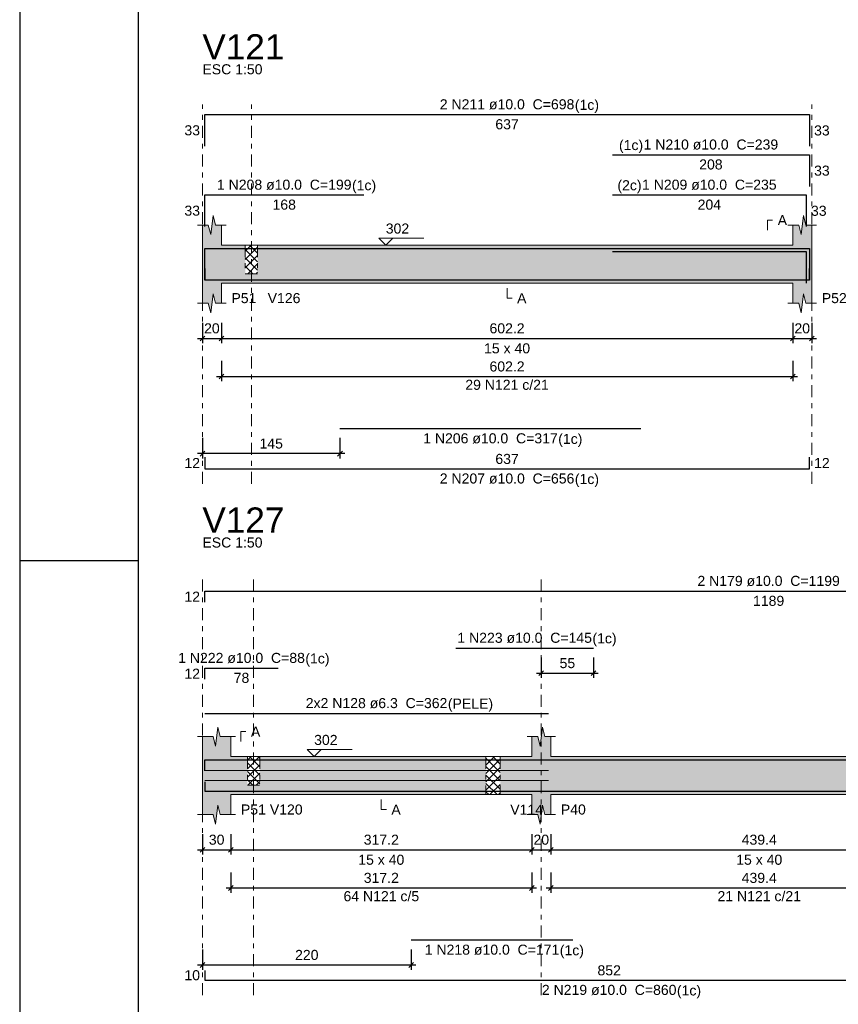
# Model space of a CAD drawing. Header units: millimetres. Extents: x 0 to 119, y 0 to 84.
# Tile 3 of 34: x 0 to 17, y 20 to 41. Entities that reach past the tile are written whole.
import ezdxf

# ---------------------------------------------------------------- set-up
doc = ezdxf.new("R2010")
doc.units = ezdxf.units.MM
doc.header["$MEASUREMENT"] = 0
doc.linetypes.add('DASHDOT', pattern=[2.54, 1.27, -0.635, 0, -0.635])
doc.linetypes.add('NULL', pattern=[0])
doc.layers.get('0').update_dxf_attribs({"lineweight": 18})
for name, color, linetype, lineweight in [('Descrição da armadura', 7, 'Continuous', 0), ('DT-Arm complementar', 5, 'Continuous', 5), ('DT-Barras na forma', 2, 'Continuous', 30), ('DT-Barras rebatidas', 2, 'Continuous', 30), ('DT-Cotas', 9, 'Continuous', 5), ('DT-Forma', 5, 'Continuous', 5), ('DT-Hachura forma vigas', 254, 'Continuous', 5), ('DT-Hachura intersecção vigas', 9, 'Continuous', 5), ('DT-Pontilhado', 9, 'DASHDOT', 5), ('DT-Textos', 7, 'Continuous', 5), ('DT-Título', 3, 'Continuous', 20), ('Textos armaduras', 7, 'Continuous', 0)]:
    doc.layers.add(name, color=color, linetype=linetype, lineweight=lineweight)
doc.layers.add('SEDUC_MARF', color=1, linetype='Continuous')
doc.layers.add('SEDUC_MARGG', color=7, linetype='Continuous')
doc.styles.add('Arial', font='txt')
doc.dimstyles.new('UM_50.000000', dxfattribs={"dimtxt": 0.18, "dimasz": 0.1, "dimexe": 0.1, "dimexo": 0.2, "dimgap": 0, "dimtad": 1, "dimtih": 1, "dimtoh": 1, "dimdec": 1, "dimlfac": 50, "dimzin": 0, "dimdsep": 46, "dimtxsty": 'Standard', "dimcen": 0.09, "dimdle": 0.1, "dimadec": 1, "dimazin": 2, "dimtfac": 1, "dimtdec": 4, "dimtofl": 0, "dimtmove": 0, "dimatfit": 3, "dimfxl": 1, "dimtolj": 1, "dimarcsym": 0})

# ---------------------------------------------------------------- blocks, each defined once
blk = doc.blocks.new('_Oblique')
at = {"color": 0, "linetype": 'ByBlock', "lineweight": -2}
blk.add_line((-0.5, -0.5), (0.5, 0.5), dxfattribs=at)
blk = doc.blocks.new('*D186')
at = {"layer": 'Defpoints', "color": 0}
for p in [(3.851, 34.909), (4.251, 34.909), (4.251, 34.38)]:
    blk.add_point(p, dxfattribs=at)
at = {"layer": 'DT-Cotas', "color": 0, "lineweight": -2}
for p, q in [((3.851, 34.709), (3.851, 34.28)), ((4.251, 34.709), (4.251, 34.28)), ((3.751, 34.38), (4.351, 34.38))]:
    blk.add_line(p, q, dxfattribs=at)
at = {"layer": 'DT-Cotas', "color": 0, "lineweight": -2, "xscale": 0.1, "yscale": 0.1, "zscale": 0.1, "rotation": 180}
blk.add_blockref('_Oblique', (3.851, 34.38), dxfattribs=at)
at = {"layer": 'DT-Cotas', "color": 0, "lineweight": -2, "xscale": 0.1, "yscale": 0.1, "zscale": 0.1}
blk.add_blockref('_Oblique', (4.251, 34.38), dxfattribs=at)
at = {"layer": 'DT-Cotas', "color": 7, "insert": (4.051, 34.591), "char_height": 0.2118, "attachment_point": 5, "rotation": 0.0057, "style": 'Arial'}
blk.add_mtext('\\A1;20', dxfattribs=at)
blk = doc.blocks.new('*D187')
at = {"layer": 'Defpoints', "color": 0}
for p in [(4.251, 34.909), (16.294, 34.909), (16.294, 34.38)]:
    blk.add_point(p, dxfattribs=at)
at = {"layer": 'DT-Cotas', "color": 0, "lineweight": -2}
for p, q in [((4.251, 34.709), (4.251, 34.28)), ((16.294, 34.709), (16.294, 34.28)), ((4.151, 34.38), (16.394, 34.38))]:
    blk.add_line(p, q, dxfattribs=at)
at = {"layer": 'DT-Cotas', "color": 0, "lineweight": -2, "xscale": 0.1, "yscale": 0.1, "zscale": 0.1, "rotation": 180}
blk.add_blockref('_Oblique', (4.251, 34.38), dxfattribs=at)
at = {"layer": 'DT-Cotas', "color": 0, "lineweight": -2, "xscale": 0.1, "yscale": 0.1, "zscale": 0.1}
blk.add_blockref('_Oblique', (16.294, 34.38), dxfattribs=at)
at = {"layer": 'DT-Cotas', "color": 7, "insert": (10.272, 34.591), "char_height": 0.2118, "attachment_point": 5, "rotation": 0.0057, "style": 'Arial'}
blk.add_mtext('\\A1;602.2', dxfattribs=at)
blk = doc.blocks.new('*D188')
at = {"layer": 'Defpoints', "color": 0}
for p in [(16.294, 34.909), (16.694, 34.909), (16.694, 34.38)]:
    blk.add_point(p, dxfattribs=at)
at = {"layer": 'DT-Cotas', "color": 0, "lineweight": -2}
for p, q in [((16.294, 34.709), (16.294, 34.28)), ((16.694, 34.709), (16.694, 34.28)), ((16.194, 34.38), (16.794, 34.38))]:
    blk.add_line(p, q, dxfattribs=at)
at = {"layer": 'DT-Cotas', "color": 0, "lineweight": -2, "xscale": 0.1, "yscale": 0.1, "zscale": 0.1, "rotation": 180}
blk.add_blockref('_Oblique', (16.294, 34.38), dxfattribs=at)
at = {"layer": 'DT-Cotas', "color": 0, "lineweight": -2, "xscale": 0.1, "yscale": 0.1, "zscale": 0.1}
blk.add_blockref('_Oblique', (16.694, 34.38), dxfattribs=at)
at = {"layer": 'DT-Cotas', "color": 7, "insert": (16.494, 34.591), "char_height": 0.2118, "attachment_point": 5, "rotation": 0.0057, "style": 'Arial'}
blk.add_mtext('\\A1;20', dxfattribs=at)
blk = doc.blocks.new('*D189')
at = {"layer": 'Defpoints', "color": 0}
for p in [(3.851, 32.48), (6.751, 32.48), (3.851, 31.95)]:
    blk.add_point(p, dxfattribs=at)
at = {"layer": 'DT-Cotas', "color": 0, "lineweight": -2}
for p, q in [((3.851, 32.28), (3.851, 31.85)), ((6.751, 32.28), (6.751, 31.85)), ((6.851, 31.95), (3.751, 31.95))]:
    blk.add_line(p, q, dxfattribs=at)
at = {"layer": 'DT-Cotas', "color": 0, "lineweight": -2, "xscale": 0.1, "yscale": 0.1, "zscale": 0.1, "rotation": 180}
blk.add_blockref('_Oblique', (3.851, 31.95), dxfattribs=at)
at = {"layer": 'DT-Cotas', "color": 0, "lineweight": -2, "xscale": 0.1, "yscale": 0.1, "zscale": 0.1}
blk.add_blockref('_Oblique', (6.751, 31.95), dxfattribs=at)
at = {"layer": 'DT-Cotas', "color": 7, "insert": (5.301, 32.162), "char_height": 0.2118, "attachment_point": 5, "rotation": 0.0057, "style": 'Arial'}
blk.add_mtext('\\A1;145', dxfattribs=at)
blk = doc.blocks.new('*D192')
at = {"layer": 'Defpoints', "color": 0}
for p in [(4.251, 34.104), (16.294, 34.104), (16.294, 33.575)]:
    blk.add_point(p, dxfattribs=at)
at = {"layer": 'DT-Cotas', "color": 0, "lineweight": -2}
for p, q in [((4.251, 33.904), (4.251, 33.475)), ((16.294, 33.904), (16.294, 33.475)), ((4.151, 33.575), (16.394, 33.575))]:
    blk.add_line(p, q, dxfattribs=at)
at = {"layer": 'DT-Cotas', "color": 0, "lineweight": -2, "xscale": 0.1, "yscale": 0.1, "zscale": 0.1, "rotation": 180}
blk.add_blockref('_Oblique', (4.251, 33.575), dxfattribs=at)
at = {"layer": 'DT-Cotas', "color": 0, "lineweight": -2, "xscale": 0.1, "yscale": 0.1, "zscale": 0.1}
blk.add_blockref('_Oblique', (16.294, 33.575), dxfattribs=at)
at = {"layer": 'DT-Cotas', "color": 7, "insert": (10.272, 33.787), "char_height": 0.2118, "attachment_point": 5, "rotation": 0.0057, "style": 'Arial'}
blk.add_mtext('\\A1;602.2', dxfattribs=at)
blk = doc.blocks.new('*D230')
at = {"layer": 'Defpoints', "color": 0}
for p in [(3.851, 24.126), (4.451, 24.126), (4.451, 23.597)]:
    blk.add_point(p, dxfattribs=at)
at = {"layer": 'DT-Cotas', "color": 0, "lineweight": -2}
for p, q in [((3.851, 23.926), (3.851, 23.497)), ((4.451, 23.926), (4.451, 23.497)), ((3.751, 23.597), (4.551, 23.597))]:
    blk.add_line(p, q, dxfattribs=at)
at = {"layer": 'DT-Cotas', "color": 0, "lineweight": -2, "xscale": 0.1, "yscale": 0.1, "zscale": 0.1, "rotation": 180}
blk.add_blockref('_Oblique', (3.851, 23.597), dxfattribs=at)
at = {"layer": 'DT-Cotas', "color": 0, "lineweight": -2, "xscale": 0.1, "yscale": 0.1, "zscale": 0.1}
blk.add_blockref('_Oblique', (4.451, 23.597), dxfattribs=at)
at = {"layer": 'DT-Cotas', "color": 7, "insert": (4.151, 23.809), "char_height": 0.2118, "attachment_point": 5, "rotation": 0.0057, "style": 'Arial'}
blk.add_mtext('\\A1;30', dxfattribs=at)
blk = doc.blocks.new('*D231')
at = {"layer": 'Defpoints', "color": 0}
for p in [(4.451, 24.126), (10.794, 24.126), (10.794, 23.597)]:
    blk.add_point(p, dxfattribs=at)
at = {"layer": 'DT-Cotas', "color": 0, "lineweight": -2}
for p, q in [((4.451, 23.926), (4.451, 23.497)), ((10.794, 23.926), (10.794, 23.497)), ((4.351, 23.597), (10.894, 23.597))]:
    blk.add_line(p, q, dxfattribs=at)
at = {"layer": 'DT-Cotas', "color": 0, "lineweight": -2, "xscale": 0.1, "yscale": 0.1, "zscale": 0.1, "rotation": 180}
blk.add_blockref('_Oblique', (4.451, 23.597), dxfattribs=at)
at = {"layer": 'DT-Cotas', "color": 0, "lineweight": -2, "xscale": 0.1, "yscale": 0.1, "zscale": 0.1}
blk.add_blockref('_Oblique', (10.794, 23.597), dxfattribs=at)
at = {"layer": 'DT-Cotas', "color": 7, "insert": (7.622, 23.809), "char_height": 0.2118, "attachment_point": 5, "style": 'Arial'}
blk.add_mtext('\\A1;317.2', dxfattribs=at)
blk = doc.blocks.new('*D232')
at = {"layer": 'Defpoints', "color": 0}
for p in [(10.794, 24.126), (11.194, 24.126), (11.194, 23.597)]:
    blk.add_point(p, dxfattribs=at)
at = {"layer": 'DT-Cotas', "color": 0, "lineweight": -2}
for p, q in [((10.794, 23.926), (10.794, 23.497)), ((11.194, 23.926), (11.194, 23.497)), ((10.694, 23.597), (11.294, 23.597))]:
    blk.add_line(p, q, dxfattribs=at)
at = {"layer": 'DT-Cotas', "color": 0, "lineweight": -2, "xscale": 0.1, "yscale": 0.1, "zscale": 0.1, "rotation": 180}
blk.add_blockref('_Oblique', (10.794, 23.597), dxfattribs=at)
at = {"layer": 'DT-Cotas', "color": 0, "lineweight": -2, "xscale": 0.1, "yscale": 0.1, "zscale": 0.1}
blk.add_blockref('_Oblique', (11.194, 23.597), dxfattribs=at)
at = {"layer": 'DT-Cotas', "color": 7, "insert": (10.994, 23.809), "char_height": 0.2118, "attachment_point": 5, "rotation": 0.0057, "style": 'Arial'}
blk.add_mtext('\\A1;20', dxfattribs=at)
blk = doc.blocks.new('*D233')
at = {"layer": 'Defpoints', "color": 0}
for p in [(11.194, 24.126), (19.982, 24.126), (19.982, 23.597)]:
    blk.add_point(p, dxfattribs=at)
at = {"layer": 'DT-Cotas', "color": 0, "lineweight": -2}
for p, q in [((11.194, 23.926), (11.194, 23.497)), ((19.982, 23.926), (19.982, 23.497)), ((11.094, 23.597), (20.082, 23.597))]:
    blk.add_line(p, q, dxfattribs=at)
at = {"layer": 'DT-Cotas', "color": 0, "lineweight": -2, "xscale": 0.1, "yscale": 0.1, "zscale": 0.1, "rotation": 180}
blk.add_blockref('_Oblique', (11.194, 23.597), dxfattribs=at)
at = {"layer": 'DT-Cotas', "color": 0, "lineweight": -2, "xscale": 0.1, "yscale": 0.1, "zscale": 0.1}
blk.add_blockref('_Oblique', (19.982, 23.597), dxfattribs=at)
at = {"layer": 'DT-Cotas', "color": 7, "insert": (15.588, 23.809), "char_height": 0.2118, "attachment_point": 5, "style": 'Arial'}
blk.add_mtext('\\A1;439.4', dxfattribs=at)
blk = doc.blocks.new('*D240')
at = {"layer": 'Defpoints', "color": 0}
for p in [(3.851, 21.697), (8.251, 21.697), (3.851, 21.168)]:
    blk.add_point(p, dxfattribs=at)
at = {"layer": 'DT-Cotas', "color": 0, "lineweight": -2}
for p, q in [((3.851, 21.497), (3.851, 21.068)), ((8.251, 21.497), (8.251, 21.068)), ((8.351, 21.168), (3.751, 21.168))]:
    blk.add_line(p, q, dxfattribs=at)
at = {"layer": 'DT-Cotas', "color": 0, "lineweight": -2, "xscale": 0.1, "yscale": 0.1, "zscale": 0.1, "rotation": 180}
blk.add_blockref('_Oblique', (3.851, 21.168), dxfattribs=at)
at = {"layer": 'DT-Cotas', "color": 0, "lineweight": -2, "xscale": 0.1, "yscale": 0.1, "zscale": 0.1}
blk.add_blockref('_Oblique', (8.251, 21.168), dxfattribs=at)
at = {"layer": 'DT-Cotas', "color": 7, "insert": (6.051, 21.379), "char_height": 0.2118, "attachment_point": 5, "rotation": 0.0057, "style": 'Arial'}
blk.add_mtext('\\A1;220', dxfattribs=at)
blk = doc.blocks.new('*D241')
at = {"layer": 'Defpoints', "color": 0}
for p in [(10.994, 27.85), (12.094, 27.85), (12.094, 27.32)]:
    blk.add_point(p, dxfattribs=at)
at = {"layer": 'DT-Cotas', "color": 0, "lineweight": -2}
for p, q in [((10.994, 27.65), (10.994, 27.22)), ((12.094, 27.65), (12.094, 27.22)), ((10.894, 27.32), (12.194, 27.32))]:
    blk.add_line(p, q, dxfattribs=at)
at = {"layer": 'DT-Cotas', "color": 0, "lineweight": -2, "xscale": 0.1, "yscale": 0.1, "zscale": 0.1, "rotation": 180}
blk.add_blockref('_Oblique', (10.994, 27.32), dxfattribs=at)
at = {"layer": 'DT-Cotas', "color": 0, "lineweight": -2, "xscale": 0.1, "yscale": 0.1, "zscale": 0.1}
blk.add_blockref('_Oblique', (12.094, 27.32), dxfattribs=at)
at = {"layer": 'DT-Cotas', "color": 7, "insert": (11.544, 27.532), "char_height": 0.2118, "attachment_point": 5, "rotation": 0.0057, "style": 'Arial'}
blk.add_mtext('\\A1;55', dxfattribs=at)
blk = doc.blocks.new('*D245')
at = {"layer": 'Defpoints', "color": 0}
for p in [(4.451, 23.321), (10.794, 23.321), (10.794, 22.792)]:
    blk.add_point(p, dxfattribs=at)
at = {"layer": 'DT-Cotas', "color": 0, "lineweight": -2}
for p, q in [((4.451, 23.121), (4.451, 22.692)), ((10.794, 23.121), (10.794, 22.692)), ((4.351, 22.792), (10.894, 22.792))]:
    blk.add_line(p, q, dxfattribs=at)
at = {"layer": 'DT-Cotas', "color": 0, "lineweight": -2, "xscale": 0.1, "yscale": 0.1, "zscale": 0.1, "rotation": 180}
blk.add_blockref('_Oblique', (4.451, 22.792), dxfattribs=at)
at = {"layer": 'DT-Cotas', "color": 0, "lineweight": -2, "xscale": 0.1, "yscale": 0.1, "zscale": 0.1}
blk.add_blockref('_Oblique', (10.794, 22.792), dxfattribs=at)
at = {"layer": 'DT-Cotas', "color": 7, "insert": (7.622, 23.004), "char_height": 0.2118, "attachment_point": 5, "style": 'Arial'}
blk.add_mtext('\\A1;317.2', dxfattribs=at)
blk = doc.blocks.new('*D246')
at = {"layer": 'Defpoints', "color": 0}
for p in [(11.194, 23.321), (19.982, 23.321), (19.982, 22.792)]:
    blk.add_point(p, dxfattribs=at)
at = {"layer": 'DT-Cotas', "color": 0, "lineweight": -2}
for p, q in [((11.194, 23.121), (11.194, 22.692)), ((19.982, 23.121), (19.982, 22.692)), ((11.094, 22.792), (20.082, 22.792))]:
    blk.add_line(p, q, dxfattribs=at)
at = {"layer": 'DT-Cotas', "color": 0, "lineweight": -2, "xscale": 0.1, "yscale": 0.1, "zscale": 0.1, "rotation": 180}
blk.add_blockref('_Oblique', (11.194, 22.792), dxfattribs=at)
at = {"layer": 'DT-Cotas', "color": 0, "lineweight": -2, "xscale": 0.1, "yscale": 0.1, "zscale": 0.1}
blk.add_blockref('_Oblique', (19.982, 22.792), dxfattribs=at)
at = {"layer": 'DT-Cotas', "color": 7, "insert": (15.588, 23.004), "char_height": 0.2118, "attachment_point": 5, "style": 'Arial'}
blk.add_mtext('\\A1;439.4', dxfattribs=at)

msp = doc.modelspace()

# ---------------------------------------------------------------- hatches: boundary and pattern name
at = {"layer": 'DT-Hachura forma vigas', "linetype": 'Continuous'}
for points in [[(5.0151, 35.7445), (4.7551, 35.7445), (4.7551, 36.3445), (4.2507, 36.3445), (4.2507, 36.7681), (4.1257, 36.7681), (4.0757, 36.9681), (4.0257, 36.5681), (3.9757, 36.7681), (3.8507, 36.7681), (3.8507, 36.3445), (3.8507, 35.5445), (3.8507, 35.1209), (3.9757, 35.1209), (4.0257, 34.9209), (4.0757, 35.3209), (4.1257, 35.1209), (4.2507, 35.1209), (4.2507, 35.5445), (4.7551, 35.5445), (5.0151, 35.5445), (16.2941, 35.5445), (16.2941, 35.1209), (16.4191, 35.1209), (16.4691, 34.9209), (16.5191, 35.3209), (16.5691, 35.1209), (16.6941, 35.1209), (16.6941, 35.5445), (16.6941, 36.3445), (16.6941, 36.7681), (16.5691, 36.7681), (16.5191, 36.9681), (16.4691, 36.5681), (16.4191, 36.7681), (16.2941, 36.7681), (16.2941, 36.3445), (5.0151, 36.3445), (5.0151, 35.7445)], [(5.0607, 24.9617), (4.8007, 24.9617), (4.8007, 25.5617), (4.4507, 25.5617), (4.4507, 25.9853), (4.2257, 25.9853), (4.1757, 26.1853), (4.1257, 25.7853), (4.0757, 25.9853), (3.8507, 25.9853), (3.8507, 25.5617), (3.8507, 24.7617), (3.8507, 24.3381), (4.0757, 24.3381), (4.1257, 24.1381), (4.1757, 24.5381), (4.2257, 24.3381), (4.4507, 24.3381), (4.4507, 24.7617), (4.8007, 24.7617), (5.0607, 24.7617), (9.8277, 24.7617), (9.8277, 25.5617), (5.0607, 25.5617), (5.0607, 24.9617)], [(28.3977, 24.7617), (36.8115, 24.7617), (36.8115, 25.5617), (28.3977, 25.5617), (28.3977, 25.9853), (28.1727, 25.9853), (28.1227, 26.1853), (28.0727, 25.7853), (28.0227, 25.9853), (27.7977, 25.9853), (27.7977, 25.5617), (20.5823, 25.5617), (20.5823, 25.9853), (20.3573, 25.9853), (20.3073, 26.1853), (20.2573, 25.7853), (20.2073, 25.9853), (19.9823, 25.9853), (19.9823, 25.5617), (11.1939, 25.5617), (11.1939, 25.9853), (11.0689, 25.9853), (11.0189, 26.1853), (10.9689, 25.7853), (10.9189, 25.9853), (10.7939, 25.9853), (10.7939, 25.5617), (10.1277, 25.5617), (10.1277, 24.7617), (10.7939, 24.7617), (10.7939, 24.3381), (10.9189, 24.3381), (10.9689, 24.1381), (11.0189, 24.5381), (11.0689, 24.3381), (11.1939, 24.3381), (11.1939, 24.7617), (19.9823, 24.7617), (19.9823, 24.3381), (20.2073, 24.3381), (20.2573, 24.1381), (20.3073, 24.5381), (20.3573, 24.3381), (20.5823, 24.3381), (20.5823, 24.7617), (27.7977, 24.7617), (27.7977, 24.3381), (28.0227, 24.3381), (28.0727, 24.1381), (28.1227, 24.5381), (28.1727, 24.3381), (28.3977, 24.3381), (28.3977, 24.7617)]]:
    msp.add_hatch(color=254, dxfattribs=at).paths.add_polyline_path(points)
at = {"layer": 'DT-Hachura intersecção vigas', "linetype": 'Continuous'}
h = msp.add_hatch(dxfattribs=at)
h.set_pattern_fill('ANSI37', color=9, style=0)
h.paths.add_polyline_path([(4.7551, 35.7445), (5.0151, 35.7445), (5.0151, 36.3445), (4.7551, 36.3445), (4.7551, 35.7445)])
h = msp.add_hatch(dxfattribs=at)
h.set_pattern_fill('ANSI37', color=9, style=0)
h.paths.add_polyline_path([(4.8007, 24.9617), (5.0607, 24.9617), (5.0607, 25.5617), (4.8007, 25.5617), (4.8007, 24.9617)])
h = msp.add_hatch(dxfattribs=at)
h.set_pattern_fill('ANSI37', color=9, style=0)
h.paths.add_polyline_path([(9.8277, 24.7617), (10.1277, 24.7617), (10.1277, 25.5617), (9.8277, 25.5617), (9.8277, 24.7617)])

# ---------------------------------------------------------------- linework, layer by layer
at = {"layer": 'DT-Arm complementar'}
for p, q in [((3.9007, 25.2684), (11.1439, 25.2684)), ((3.9007, 25.055), (11.1439, 25.055))]:
    msp.add_line(p, q, dxfattribs=at)
at = {"layer": 'DT-Barras na forma'}
for points in [[(3.9007, 35.6073), (3.9007, 36.2745), (7.2507, 36.2745)], [(3.9007, 35.6073), (3.9007, 36.2745), (16.6441, 36.2745), (16.6441, 35.6073)], [(12.4941, 36.2745), (16.6441, 36.2745), (16.6441, 35.6073)], [(12.4941, 36.2145), (16.5785, 36.2145), (16.5785, 35.5473)], [(3.9007, 35.8545), (3.9007, 35.6145), (16.6441, 35.6145), (16.6441, 35.8545)], [(6.7507, 35.6145), (13.0941, 35.6145)], [(3.9007, 25.2617), (3.9007, 25.4917), (5.4507, 25.4917)], [(3.9007, 25.2617), (3.9007, 25.4917), (27.6707, 25.4917)], [(9.1939, 25.4917), (12.0939, 25.4917)], [(3.9007, 25.0317), (3.9007, 24.8317), (20.9495, 24.8317)], [(8.2507, 24.8317), (11.6611, 24.8317)]]:
    msp.add_lwpolyline(points, dxfattribs=at)
at = {"layer": 'DT-Barras rebatidas'}
for points in [[(3.9007, 38.4313), (3.9007, 39.0985), (16.6441, 39.0985), (16.6441, 38.4313)], [(12.4941, 38.2513), (16.6441, 38.2513), (16.6441, 37.5841)], [(3.9007, 36.7369), (3.9007, 37.4041), (7.2507, 37.4041)], [(12.4941, 37.4041), (16.5785, 37.4041), (16.5785, 36.7369)], [(6.7507, 32.4798), (13.0941, 32.4798)], [(3.9007, 31.8726), (3.9007, 31.6326), (16.6441, 31.6326), (16.6441, 31.8726)], [(3.9007, 28.8199), (3.9007, 29.0499), (27.6707, 29.0499)], [(9.1939, 27.8497), (12.0939, 27.8497)], [(3.9007, 27.1961), (3.9007, 27.4261), (5.4507, 27.4261)], [(3.9007, 26.4724), (11.1439, 26.4724)], [(8.2507, 21.6971), (11.6611, 21.6971)], [(3.9007, 21.0499), (3.9007, 20.8499), (20.9495, 20.8499)]]:
    msp.add_lwpolyline(points, dxfattribs=at)
at = {"layer": 'DT-Forma'}
for p, q in [((4.0257, 36.5681), (4.0757, 36.9681)), ((4.0757, 36.9681), (4.1257, 36.7681)), ((16.4691, 36.5681), (16.5191, 36.9681)), ((16.5191, 36.9681), (16.5691, 36.7681)), ((3.7507, 36.7681), (3.9757, 36.7681)), ((3.8507, 36.3445), (3.8507, 36.7681)), ((3.9757, 36.7681), (4.0257, 36.5681)), ((4.1257, 36.7681), (4.3507, 36.7681)), ((4.2507, 36.7681), (4.2507, 36.3445)), ((16.1941, 36.7681), (16.4191, 36.7681)), ((16.2941, 36.3445), (16.2941, 36.7681)), ((16.4191, 36.7681), (16.4691, 36.5681)), ((16.5691, 36.7681), (16.7941, 36.7681)), ((16.6941, 36.7681), (16.6941, 36.3445)), ((4.2507, 36.3445), (4.7551, 36.3445)), ((4.7551, 36.3445), (5.0151, 36.3445)), ((5.0151, 36.3445), (16.2941, 36.3445)), ((3.8507, 35.5445), (3.8507, 35.1209)), ((4.2507, 35.1209), (4.2507, 35.5445)), ((4.2507, 35.5445), (4.7551, 35.5445)), ((4.7551, 35.5445), (5.0151, 35.5445)), ((5.0151, 35.5445), (16.2941, 35.5445)), ((16.2941, 35.5445), (16.2941, 35.1209)), ((16.6941, 35.1209), (16.6941, 35.5445)), ((4.0257, 34.9209), (4.0757, 35.3209)), ((4.0757, 35.3209), (4.1257, 35.1209)), ((16.4691, 34.9209), (16.5191, 35.3209)), ((16.5191, 35.3209), (16.5691, 35.1209)), ((3.7507, 35.1209), (3.9757, 35.1209)), ((3.9757, 35.1209), (4.0257, 34.9209)), ((4.1257, 35.1209), (4.3507, 35.1209)), ((16.1941, 35.1209), (16.4191, 35.1209)), ((16.4191, 35.1209), (16.4691, 34.9209)), ((16.5691, 35.1209), (16.7941, 35.1209)), ((4.1257, 25.7853), (4.1757, 26.1853)), ((4.1757, 26.1853), (4.2257, 25.9853)), ((10.9689, 25.7853), (11.0189, 26.1853)), ((11.0189, 26.1853), (11.0689, 25.9853)), ((3.7507, 25.9853), (4.0757, 25.9853)), ((3.8507, 25.5617), (3.8507, 25.9853)), ((4.0757, 25.9853), (4.1257, 25.7853)), ((4.2257, 25.9853), (4.5507, 25.9853)), ((4.4507, 25.9853), (4.4507, 25.5617)), ((10.6939, 25.9853), (10.9189, 25.9853)), ((10.7939, 25.5617), (10.7939, 25.9853)), ((10.9189, 25.9853), (10.9689, 25.7853)), ((11.0689, 25.9853), (11.2939, 25.9853)), ((11.1939, 25.9853), (11.1939, 25.5617)), ((4.4507, 25.5617), (4.8007, 25.5617)), ((4.8007, 25.5617), (5.0607, 25.5617)), ((5.0607, 25.5617), (9.8277, 25.5617)), ((9.8277, 25.5617), (10.1277, 25.5617)), ((10.1277, 25.5617), (10.7939, 25.5617)), ((11.1939, 25.5617), (19.9823, 25.5617)), ((3.8507, 24.7617), (3.8507, 24.3381)), ((4.4507, 24.3381), (4.4507, 24.7617)), ((4.4507, 24.7617), (4.8007, 24.7617)), ((4.8007, 24.7617), (5.0607, 24.7617)), ((5.0607, 24.7617), (9.8277, 24.7617)), ((9.8277, 24.7617), (10.1277, 24.7617)), ((10.1277, 24.7617), (10.7939, 24.7617)), ((10.7939, 24.7617), (10.7939, 24.3381)), ((11.1939, 24.3381), (11.1939, 24.7617)), ((11.1939, 24.7617), (19.9823, 24.7617)), ((4.1257, 24.1381), (4.1757, 24.5381)), ((4.1757, 24.5381), (4.2257, 24.3381)), ((10.9689, 24.1381), (11.0189, 24.5381)), ((11.0189, 24.5381), (11.0689, 24.3381)), ((3.7507, 24.3381), (4.0757, 24.3381)), ((4.0757, 24.3381), (4.1257, 24.1381)), ((4.2257, 24.3381), (4.5507, 24.3381)), ((10.6939, 24.3381), (10.9189, 24.3381)), ((10.9189, 24.3381), (10.9689, 24.1381)), ((11.0689, 24.3381), (11.2939, 24.3381))]:
    msp.add_line(p, q, dxfattribs=at)
at = {"layer": 'DT-Forma', "linetype": 'Continuous'}
for p, q in [((3.8507, 35.5445), (3.8507, 36.3445)), ((16.6941, 36.3445), (16.6941, 35.5445)), ((3.8507, 24.7617), (3.8507, 25.5617))]:
    msp.add_line(p, q, dxfattribs=at)
at = {"layer": 'DT-Pontilhado', "ltscale": 0.2}
for p, q in [((3.8507, 31.3149), (3.8507, 39.3103)), ((4.8851, 31.3149), (4.8851, 39.3103)), ((16.6941, 31.3149), (16.6941, 39.3103)), ((4.7551, 36.3445), (4.7551, 35.7445)), ((5.0151, 36.3445), (5.0151, 35.7445)), ((4.7551, 35.7445), (5.0151, 35.7445)), ((3.8507, 20.5322), (3.8507, 29.3323)), ((4.9307, 20.5322), (4.9307, 29.3323)), ((10.9939, 20.5322), (10.9939, 29.3323)), ((4.8007, 25.5617), (4.8007, 24.9617)), ((5.0607, 25.5617), (5.0607, 24.9617)), ((9.8277, 25.5617), (9.8277, 24.7617)), ((10.1277, 25.5617), (10.1277, 24.7617)), ((4.8007, 24.9617), (5.0607, 24.9617))]:
    msp.add_line(p, q, dxfattribs=at)
at = {"layer": 'DT-Textos'}
for points in [[(15.7646, 36.6622), (15.7646, 36.874), (15.8705, 36.874)], [(7.8637, 36.4927), (7.7155, 36.3445), (7.5672, 36.4927), (8.5203, 36.4927)], [(10.2724, 35.4386), (10.2724, 35.2268), (10.3783, 35.2268)], [(4.6625, 25.8794), (4.6625, 26.0912), (4.7684, 26.0912)], [(6.3537, 25.71), (6.2054, 25.5617), (6.0571, 25.71), (7.0102, 25.71)], [(7.6223, 24.6558), (7.6223, 24.444), (7.7282, 24.444)]]:
    msp.add_lwpolyline(points, dxfattribs=at)
at = {"layer": 'SEDUC_MARF'}
msp.add_line((0, 29.7), (2.5, 29.7), dxfattribs=at)
msp.add_lwpolyline([(118.9, 84.1), (0, 84.1), (0, 0), (118.9, 0)], close=True, dxfattribs=at)
at = {"layer": 'SEDUC_MARGG'}
msp.add_lwpolyline([(2.5, 1), (117.9, 1), (117.9, 83.1), (2.5, 83.1), (2.5, 1)], dxfattribs=at)

# ---------------------------------------------------------------- texts
at = {"layer": 'Descrição da armadura', "linetype": 'NULL', "char_height": 0.2118, "attachment_point": 8, "line_spacing_factor": 0.9, "style": 'Arial'}
for s, insert, width in [('2 N211 ø10.0  C=698', (10.2729, 39.2048), 5.562109), ('1 N210 ø10.0  C=239', (14.5689, 38.3568), 5.562109), ('1 N208 ø10.0  C=199', (5.5759, 37.5098), 5.562109), ('1 N209 ø10.0  C=235', (14.5359, 37.5098), 5.562109), ('29 N121 c/21', (10.2724, 33.293), 3.450264), ('1 N206 ø10.0  C=317', (9.9229, 32.1618), 5.562109), ('2 N207 ø10.0  C=656', (10.2729, 31.3148), 5.562109), ('2 N179 ø10.0  C=1199', (15.7859, 29.1558), 5.884678), ('1 N223 ø10.0  C=145', (10.6439, 27.9558), 5.562109), ('1 N222 ø10.0  C=88', (4.6759, 27.5318), 5.239541), ('2x2 N128 ø6.3  C=362', (7.5219, 26.5788), 5.852109), ('64 N121 c/5', (7.6223, 22.5103), 3.127695), ('21 N121 c/21', (15.5881, 22.5103), 3.450264), ('1 N218 ø10.0  C=171', (9.9559, 21.3798), 5.562109), ('2 N219 ø10.0  C=860', (12.4249, 20.5318), 5.562109)]:
    msp.add_mtext(s, dxfattribs=dict(at, insert=insert, width=width))
at = {"layer": 'DT-Textos', "linetype": 'NULL', "char_height": 0.2118, "line_spacing_factor": 0.798, "style": 'Arial'}
for s, insert, width, attachment_point in [('ESC 1:50', (3.8509, 39.9458), 2.482559, 7), ('(1c)', (11.7009, 39.1349), 0.998857, 7), ('(1c)', (13.1409, 38.2869), 0.998857, 9), ('(1c)', (7.0039, 37.4399), 0.998857, 7), ('(2c)', (13.1079, 37.4399), 0.998857, 9), ('A', (15.9769, 36.7678), 0.386855, 7), ('302', (7.7159, 36.5878), 0.967705, 7), ('P51', (4.4629, 35.1208), 1.031992, 7), ('V126', (5.2269, 35.1208), 1.354561, 7), ('A', (10.4839, 35.1208), 0.386855, 7), ('P52', (16.9059, 35.1208), 1.031992, 7), ('15 x 40', (10.2729, 34.0618), 1.902559, 8), ('(1c)', (11.3509, 32.0919), 0.998857, 7), ('(1c)', (11.7009, 31.2449), 0.998857, 7), ('ESC 1:50', (3.8509, 29.9678), 2.482559, 7), ('(1c)', (12.0719, 27.8859), 0.998857, 7), ('(1c)', (6.0209, 27.4619), 0.998857, 7), ('(PELE)', (9.0249, 26.5089), 1.869424, 7), ('A', (4.8739, 25.9848), 0.386855, 7), ('302', (6.2059, 25.8048), 0.967705, 7), ('P51', (4.6629, 24.3378), 1.031992, 7), ('V120', (5.2729, 24.3378), 1.354561, 7), ('A', (7.8339, 24.3378), 0.386855, 7), ('V114', (10.3399, 24.3378), 1.354561, 7), ('P40', (11.4059, 24.3378), 1.031992, 7), ('15 x 40', (7.6219, 23.2788), 1.902559, 8), ('15 x 40', (15.5879, 23.2788), 1.902559, 8), ('(1c)', (11.3839, 21.3099), 0.998857, 7), ('(1c)', (13.8529, 20.4619), 0.998857, 7)]:
    msp.add_mtext(s, dxfattribs=dict(at, insert=insert, width=width, attachment_point=attachment_point))
at = {"layer": 'DT-Título', "linetype": 'NULL', "char_height": 0.5295, "width": 3.456465, "attachment_point": 7, "line_spacing_factor": 0.798, "style": 'Arial'}
for s, insert in [('V121', (3.8509, 40.2636)), ('V127', (3.8509, 30.2857))]:
    msp.add_mtext(s, dxfattribs=dict(at, insert=insert))
at = {"layer": 'Textos armaduras', "linetype": 'NULL', "char_height": 0.2118, "line_spacing_factor": 0.9, "style": 'Arial'}
for s, insert, width, attachment_point in [('33', (3.8007, 38.659), 1.045137, 9), ('637', (10.2724, 39.0012), 1.367705, 2), ('33', (16.7441, 38.8708), 1.045137, 1), ('208', (14.5691, 38.154), 1.367705, 2), ('33', (16.7441, 38.0236), 1.045137, 1), ('33', (3.8007, 36.9646), 1.045137, 9), ('168', (5.5757, 37.3068), 1.367705, 2), ('204', (14.5363, 37.3068), 1.367705, 2), ('33', (16.6785, 37.1764), 1.045137, 1), ('637', (10.2724, 31.7299), 1.367705, 8), ('12', (3.8007, 31.6467), 1.045137, 9), ('12', (16.7441, 31.8585), 1.045137, 1), ('12', (3.8007, 28.829), 1.045137, 9), ('1189', (15.7857, 28.9526), 1.690273, 2), ('12', (3.8007, 27.2052), 1.045137, 9), ('78', (4.6757, 27.3288), 1.045137, 2), ('852', (12.4251, 20.9471), 1.367705, 8), ('10', (3.8007, 20.844), 1.045137, 9)]:
    msp.add_mtext(s, dxfattribs=dict(at, insert=insert, width=width, attachment_point=attachment_point))

# ---------------------------------------------------------------- dimensions: what is measured, and where the dimension line sits
at = {"layer": 'DT-Cotas'}
for base, p1, p2, picture, middle in [((4.2507, 34.3796), (3.8507, 34.9091), (4.2507, 34.9091), '*D186', (4.0507, 34.5914)), ((16.2941, 34.3796), (4.2507, 34.9091), (16.2941, 34.9091), '*D187', (10.2724, 34.5914)), ((16.6941, 34.3796), (16.2941, 34.9091), (16.6941, 34.9091), '*D188', (16.4941, 34.5914)), ((16.2941, 33.5747), (4.2507, 34.1042), (16.2941, 34.1042), '*D192', (10.2724, 33.7865)), ((12.0939, 27.3202), (10.9939, 27.8497), (12.0939, 27.8497), '*D241', (11.5439, 27.532)), ((4.4507, 23.5968), (3.8507, 24.1263), (4.4507, 24.1263), '*D230', (4.1507, 23.8086)), ((11.1939, 23.5968), (10.7939, 24.1263), (11.1939, 24.1263), '*D232', (10.9939, 23.8086))]:
    dim = msp.add_linear_dim(base=base, p1=p1, p2=p2, dimstyle='UM_50.000000', override={"dimtxt": 0.2118, "dimasz": 0.1, "dimexe": 0.1, "dimexo": 0.2, "dimtad": 1, "dimtih": 0, "dimtoh": 0, "dimdec": 1, "dimlfac": 50, "dimzin": 8, "dimtxsty": 'Arial', "dimblk": 'Oblique', "dimblk1": 'Oblique', "dimblk2": 'Oblique', "dimsah": 1, "dimdle": 0.1, "dimse1": 0, "dimse2": 0, "dimclrt": 7, "dimadec": 1, "dimazin": 3, "dimtmove": 2, "dimldrblk": 'Oblique'}, dxfattribs=at)
    dim.commit()
    dim.dimension.update_dxf_attribs({"geometry": picture, "text_midpoint": middle, "dimtype": 160, "text_rotation": 0.00573})
for base, p1, p2, picture, middle in [((3.8507, 31.9503), (6.7507, 32.4798), (3.8507, 32.4798), '*D189', (5.3007, 32.1621)), ((3.8507, 21.1676), (8.2507, 21.6971), (3.8507, 21.6971), '*D240', (6.0507, 21.3794))]:
    dim = msp.add_linear_dim(base=base, p1=p1, p2=p2, angle=180, dimstyle='UM_50.000000', override={"dimtxt": 0.2118, "dimasz": 0.1, "dimexe": 0.1, "dimexo": 0.2, "dimtad": 1, "dimtih": 0, "dimtoh": 0, "dimdec": 1, "dimlfac": 50, "dimzin": 8, "dimtxsty": 'Arial', "dimblk": 'Oblique', "dimblk1": 'Oblique', "dimblk2": 'Oblique', "dimsah": 1, "dimdle": 0.1, "dimse1": 0, "dimse2": 0, "dimclrt": 7, "dimadec": 1, "dimazin": 3, "dimtmove": 2, "dimldrblk": 'Oblique'}, dxfattribs=at)
    dim.commit()
    dim.dimension.update_dxf_attribs({"geometry": picture, "text_midpoint": middle, "dimtype": 161, "text_rotation": 0.00573})
for base, p1, p2, picture, middle in [((10.7939, 23.5968), (4.4507, 24.1263), (10.7939, 24.1263), '*D231', (7.6223, 23.8086)), ((19.9823, 23.5968), (11.1939, 24.1263), (19.9823, 24.1263), '*D233', (15.5881, 23.8086)), ((10.7939, 22.792), (4.4507, 23.3215), (10.7939, 23.3215), '*D245', (7.6223, 23.0038)), ((19.9823, 22.792), (11.1939, 23.3215), (19.9823, 23.3215), '*D246', (15.5881, 23.0038))]:
    dim = msp.add_linear_dim(base=base, p1=p1, p2=p2, dimstyle='UM_50.000000', override={"dimtxt": 0.2118, "dimasz": 0.1, "dimexe": 0.1, "dimexo": 0.2, "dimtad": 1, "dimtih": 0, "dimtoh": 0, "dimdec": 1, "dimlfac": 50, "dimzin": 8, "dimtxsty": 'Arial', "dimblk": 'Oblique', "dimblk1": 'Oblique', "dimblk2": 'Oblique', "dimsah": 1, "dimdle": 0.1, "dimse1": 0, "dimse2": 0, "dimclrt": 7, "dimadec": 1, "dimazin": 3, "dimtmove": 2, "dimldrblk": 'Oblique'}, dxfattribs=at)
    dim.commit()
    dim.dimension.update_dxf_attribs({"geometry": picture, "text_midpoint": middle, "dimtype": 160})

doc.saveas('drawing.dxf')
